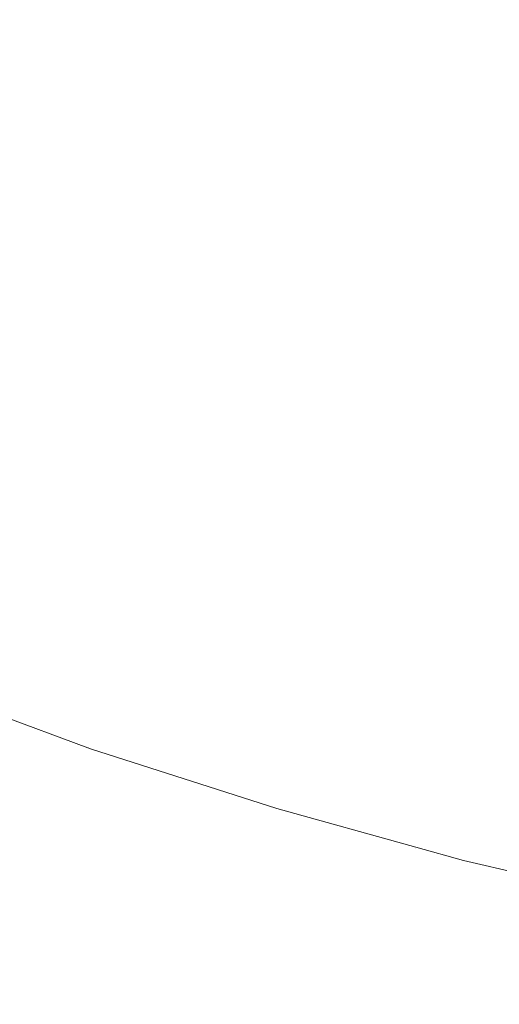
# Model space of a CAD drawing. Header units: centimetres. Extents: x -21.6 to 22.7, y 4.2 to 6.
# Tile 101 of 256: x -6.5907 to -6.5762, y 4.5002 to 4.53. Entities that reach past the tile are written whole.
import ezdxf

# ---------------------------------------------------------------- set-up
doc = ezdxf.new("R2010")
doc.units = ezdxf.units.CM
doc.header["$LTSCALE"] = 2.54
doc.layers.add('Lucido design-1', color=7, linetype='Continuous')

# ---------------------------------------------------------------- blocks, each defined once
blk = doc.blocks.new('Gruppo-3-1')
at = {"color": 7, "linetype": 'Continuous', "lineweight": 9}
blk.add_3dface([(-21.503423, 5.900212, -2276.22217), (-21.503423, 4.300212, -2276.22217), (22.630348, 4.300212, -2276.22217), (22.630348, 5.900212, -2276.22217)], dxfattribs=at)
for points, invisible_edges in [([(-6.592562, 4.531262, -2276.661164), (-6.592118, 4.532771, -2276.65914), (-6.587861, 4.531044, -2276.65914), (-6.588266, 4.52952, -2276.661164)], 15), ([(-6.583162, 4.531056, -2276.657156), (-6.583541, 4.529466, -2276.65914), (-6.587861, 4.531044, -2276.65914), (-6.587441, 4.532619, -2276.657156)], 15), ([(-6.583162, 4.531056, -2276.657156), (-6.582771, 4.532696, -2276.655213), (-6.578477, 4.5313, -2276.655213), (-6.578826, 4.529646, -2276.657156)], 15), ([(-6.588266, 4.52952, -2276.661164), (-6.588658, 4.528048, -2276.663225), (-6.592991, 4.529806, -2276.663225), (-6.592562, 4.531262, -2276.661164)], 15), ([(-6.578826, 4.529646, -2276.657156), (-6.578477, 4.5313, -2276.655213), (-6.574133, 4.530058, -2276.655213), (-6.57444, 4.528391, -2276.657156)], 15), ([(-6.588266, 4.52952, -2276.661164), (-6.587861, 4.531044, -2276.65914), (-6.583541, 4.529466, -2276.65914), (-6.583908, 4.527928, -2276.661164)], 15), ([(-6.578826, 4.529646, -2276.657156), (-6.579165, 4.528042, -2276.65914), (-6.583541, 4.529466, -2276.65914), (-6.583162, 4.531056, -2276.657156)], 15), ([(-6.593404, 4.528403, -2276.665321), (-6.592991, 4.529806, -2276.663225), (-6.588658, 4.528048, -2276.663225), (-6.589035, 4.526631, -2276.665321)], 15), ([(-6.57444, 4.528391, -2276.657156), (-6.574737, 4.526777, -2276.65914), (-6.579165, 4.528042, -2276.65914), (-6.578826, 4.529646, -2276.657156)], 15), ([(-6.583908, 4.527928, -2276.661164), (-6.584262, 4.526443, -2276.663225), (-6.588658, 4.528048, -2276.663225), (-6.588266, 4.52952, -2276.661164)], 15), ([(-6.583908, 4.527928, -2276.661164), (-6.583541, 4.529466, -2276.65914), (-6.579165, 4.528042, -2276.65914), (-6.579492, 4.526491, -2276.661164)], 15), ([(-6.589035, 4.526631, -2276.665321), (-6.589398, 4.525268, -2276.667449), (-6.593801, 4.527054, -2276.667449), (-6.593404, 4.528403, -2276.665321)], 15), ([(-6.589035, 4.526631, -2276.665321), (-6.588658, 4.528048, -2276.663225), (-6.584262, 4.526443, -2276.663225), (-6.584603, 4.525012, -2276.665321)], 15), ([(-6.579492, 4.526491, -2276.661164), (-6.579808, 4.524994, -2276.663225), (-6.584262, 4.526443, -2276.663225), (-6.583908, 4.527928, -2276.661164)], 15), ([(-6.579492, 4.526491, -2276.661164), (-6.579165, 4.528042, -2276.65914), (-6.574737, 4.526777, -2276.65914), (-6.575025, 4.525214, -2276.661164)], 15), ([(-6.594181, 4.525761, -2276.669608), (-6.593801, 4.527054, -2276.667449), (-6.589398, 4.525268, -2276.667449), (-6.589746, 4.523962, -2276.669608)], 15), ([(-6.584603, 4.525012, -2276.665321), (-6.584931, 4.523637, -2276.667449), (-6.589398, 4.525268, -2276.667449), (-6.589035, 4.526631, -2276.665321)], 15), ([(-6.584603, 4.525012, -2276.665321), (-6.584262, 4.526443, -2276.663225), (-6.579808, 4.524994, -2276.663225), (-6.580113, 4.523551, -2276.665321)], 15), ([(-6.575025, 4.525214, -2276.661164), (-6.575302, 4.523706, -2276.663225), (-6.579808, 4.524994, -2276.663225), (-6.579492, 4.526491, -2276.661164)], 15), ([(-6.589746, 4.523962, -2276.669608), (-6.590079, 4.522712, -2276.671794), (-6.594546, 4.524524, -2276.671794), (-6.594181, 4.525761, -2276.669608)], 15), ([(-6.589746, 4.523962, -2276.669608), (-6.589398, 4.525268, -2276.667449), (-6.584931, 4.523637, -2276.667449), (-6.585246, 4.522318, -2276.669608)], 15), ([(-6.580113, 4.523551, -2276.665321), (-6.580406, 4.522165, -2276.667449), (-6.584931, 4.523637, -2276.667449), (-6.584603, 4.525012, -2276.665321)], 15), ([(-6.580113, 4.523551, -2276.665321), (-6.579808, 4.524994, -2276.663225), (-6.575302, 4.523706, -2276.663225), (-6.57557, 4.522253, -2276.665321)], 15), ([(-6.594893, 4.523343, -2276.674006), (-6.594546, 4.524524, -2276.671794), (-6.590079, 4.522712, -2276.671794), (-6.590396, 4.521519, -2276.674006)], 15), ([(-6.585246, 4.522318, -2276.669608), (-6.585547, 4.521056, -2276.671794), (-6.590079, 4.522712, -2276.671794), (-6.589746, 4.523962, -2276.669608)], 15), ([(-6.585246, 4.522318, -2276.669608), (-6.584931, 4.523637, -2276.667449), (-6.580406, 4.522165, -2276.667449), (-6.580686, 4.520835, -2276.669608)], 15), ([(-6.590396, 4.521519, -2276.674006), (-6.590699, 4.520384, -2276.676241), (-6.595224, 4.52222, -2276.676241), (-6.594893, 4.523343, -2276.674006)], 15), ([(-6.57557, 4.522253, -2276.665321), (-6.575827, 4.520856, -2276.667449), (-6.580406, 4.522165, -2276.667449), (-6.580113, 4.523551, -2276.665321)], 15), ([(-6.590396, 4.521519, -2276.674006), (-6.590079, 4.522712, -2276.671794), (-6.585547, 4.521056, -2276.671794), (-6.585834, 4.519852, -2276.674006)], 15), ([(-6.595538, 4.521154, -2276.678496), (-6.595224, 4.52222, -2276.676241), (-6.590699, 4.520384, -2276.676241), (-6.590985, 4.519308, -2276.678496)], 15), ([(-6.580686, 4.520835, -2276.669608), (-6.580955, 4.519563, -2276.671794), (-6.585547, 4.521056, -2276.671794), (-6.585246, 4.522318, -2276.669608)], 15), ([(-6.580686, 4.520835, -2276.669608), (-6.580406, 4.522165, -2276.667449), (-6.575827, 4.520856, -2276.667449), (-6.576073, 4.519516, -2276.669608)], 15), ([(-6.585834, 4.519852, -2276.674006), (-6.586107, 4.518707, -2276.676241), (-6.590699, 4.520384, -2276.676241), (-6.590396, 4.521519, -2276.674006)], 15), ([(-6.585834, 4.519852, -2276.674006), (-6.585547, 4.521056, -2276.671794), (-6.580955, 4.519563, -2276.671794), (-6.581211, 4.518349, -2276.674006)], 15), ([(-6.576073, 4.519516, -2276.669608), (-6.576309, 4.518234, -2276.671794), (-6.580955, 4.519563, -2276.671794), (-6.580686, 4.520835, -2276.669608)], 15), ([(-6.590985, 4.519308, -2276.678496), (-6.590699, 4.520384, -2276.676241), (-6.586107, 4.518707, -2276.676241), (-6.586366, 4.517621, -2276.678496)], 15), ([(-6.581211, 4.518349, -2276.674006), (-6.581455, 4.517194, -2276.676241), (-6.586107, 4.518707, -2276.676241), (-6.585834, 4.519852, -2276.674006)], 15), ([(-6.581211, 4.518349, -2276.674006), (-6.580955, 4.519563, -2276.671794), (-6.576309, 4.518234, -2276.671794), (-6.576534, 4.517012, -2276.674006)], 15), ([(-6.571413, 4.518365, -2276.669608), (-6.571616, 4.517075, -2276.671794), (-6.576309, 4.518234, -2276.671794), (-6.576073, 4.519516, -2276.669608)], 15), ([(-6.586366, 4.517621, -2276.678496), (-6.586611, 4.516593, -2276.680769), (-6.591256, 4.51829, -2276.680769), (-6.590985, 4.519308, -2276.678496)], 15), ([(-6.586366, 4.517621, -2276.678496), (-6.586107, 4.518707, -2276.676241), (-6.581455, 4.517194, -2276.676241), (-6.581686, 4.516098, -2276.678496)], 15), ([(-6.591511, 4.517331, -2276.683058), (-6.591256, 4.51829, -2276.680769), (-6.586611, 4.516593, -2276.680769), (-6.586842, 4.515626, -2276.683058)], 15), ([(-6.576534, 4.517012, -2276.674006), (-6.576748, 4.515848, -2276.676241), (-6.581455, 4.517194, -2276.676241), (-6.581211, 4.518349, -2276.674006)], 15), ([(-6.576534, 4.517012, -2276.674006), (-6.576309, 4.518234, -2276.671794), (-6.571616, 4.517075, -2276.671794), (-6.571809, 4.515845, -2276.674006)], 15), ([(-6.581686, 4.516098, -2276.678496), (-6.581905, 4.515062, -2276.680769), (-6.586611, 4.516593, -2276.680769), (-6.586366, 4.517621, -2276.678496)], 15), ([(-6.586842, 4.515626, -2276.683058), (-6.587058, 4.514718, -2276.68536), (-6.591751, 4.516431, -2276.68536), (-6.591511, 4.517331, -2276.683058)], 15), ([(-6.581686, 4.516098, -2276.678496), (-6.581455, 4.517194, -2276.676241), (-6.576748, 4.515848, -2276.676241), (-6.576951, 4.514744, -2276.678496)], 15), ([(-6.571809, 4.515845, -2276.674006), (-6.571993, 4.514674, -2276.676241), (-6.576748, 4.515848, -2276.676241), (-6.576534, 4.517012, -2276.674006)], 15), ([(-6.586842, 4.515626, -2276.683058), (-6.586611, 4.516593, -2276.680769), (-6.581905, 4.515062, -2276.680769), (-6.582111, 4.514087, -2276.683058)], 15), ([(-6.591975, 4.515591, -2276.687674), (-6.591751, 4.516431, -2276.68536), (-6.587058, 4.514718, -2276.68536), (-6.587261, 4.513869, -2276.687674)], 15), ([(-6.576951, 4.514744, -2276.678496), (-6.577143, 4.513701, -2276.680769), (-6.581905, 4.515062, -2276.680769), (-6.581686, 4.516098, -2276.678496)], 15), ([(-6.587261, 4.513869, -2276.687674), (-6.587449, 4.51308, -2276.689995), (-6.592183, 4.514809, -2276.689995), (-6.591975, 4.515591, -2276.687674)], 15), ([(-6.582111, 4.514087, -2276.683058), (-6.582304, 4.513171, -2276.68536), (-6.587058, 4.514718, -2276.68536), (-6.586842, 4.515626, -2276.683058)], 15), ([(-6.576951, 4.514744, -2276.678496), (-6.576748, 4.515848, -2276.676241), (-6.571993, 4.514674, -2276.676241), (-6.572168, 4.513563, -2276.678496)], 15), ([(-6.582111, 4.514087, -2276.683058), (-6.581905, 4.515062, -2276.680769), (-6.577143, 4.513701, -2276.680769), (-6.577324, 4.512718, -2276.683058)], 15), ([(-6.592375, 4.514086, -2276.692323), (-6.592183, 4.514809, -2276.689995), (-6.587449, 4.51308, -2276.689995), (-6.587623, 4.51235, -2276.692323)], 15), ([(-6.587261, 4.513869, -2276.687674), (-6.587058, 4.514718, -2276.68536), (-6.582304, 4.513171, -2276.68536), (-6.582485, 4.512315, -2276.687674)], 15), ([(-6.572168, 4.513563, -2276.678496), (-6.572333, 4.512513, -2276.680769), (-6.577143, 4.513701, -2276.680769), (-6.576951, 4.514744, -2276.678496)], 15), ([(-6.587623, 4.51235, -2276.692323), (-6.587783, 4.511679, -2276.694654), (-6.592552, 4.513421, -2276.694654), (-6.592375, 4.514086, -2276.692323)], 15), ([(-6.577324, 4.512718, -2276.683058), (-6.577494, 4.511796, -2276.68536), (-6.582304, 4.513171, -2276.68536), (-6.582111, 4.514087, -2276.683058)], 15), ([(-6.582485, 4.512315, -2276.687674), (-6.582653, 4.51152, -2276.689995), (-6.587449, 4.51308, -2276.689995), (-6.587261, 4.513869, -2276.687674)], 15), ([(-6.577324, 4.512718, -2276.683058), (-6.577143, 4.513701, -2276.680769), (-6.572333, 4.512513, -2276.680769), (-6.572488, 4.511524, -2276.683058)], 15), ([(-6.592714, 4.512814, -2276.696987), (-6.592552, 4.513421, -2276.694654), (-6.587783, 4.511679, -2276.694654), (-6.587929, 4.511067, -2276.696987)], 15), ([(-6.587623, 4.51235, -2276.692323), (-6.587449, 4.51308, -2276.689995), (-6.582653, 4.51152, -2276.689995), (-6.582808, 4.510784, -2276.692323)], 15), ([(-6.582485, 4.512315, -2276.687674), (-6.582304, 4.513171, -2276.68536), (-6.577494, 4.511796, -2276.68536), (-6.577652, 4.510934, -2276.687674)], 15), ([(-6.587929, 4.511067, -2276.696987), (-6.588061, 4.510512, -2276.699319), (-6.59286, 4.512265, -2276.699319), (-6.592714, 4.512814, -2276.696987)], 15), ([(-6.572488, 4.511524, -2276.683058), (-6.572634, 4.510596, -2276.68536), (-6.577494, 4.511796, -2276.68536), (-6.577324, 4.512718, -2276.683058)], 15), ([(-6.582808, 4.510784, -2276.692323), (-6.582951, 4.510107, -2276.694654), (-6.587783, 4.511679, -2276.694654), (-6.587623, 4.51235, -2276.692323)], 15), ([(-6.577652, 4.510934, -2276.687674), (-6.5778, 4.510132, -2276.689995), (-6.582653, 4.51152, -2276.689995), (-6.582485, 4.512315, -2276.687674)], 15), ([(-6.592992, 4.511772, -2276.701649), (-6.59286, 4.512265, -2276.699319), (-6.588061, 4.510512, -2276.699319), (-6.58818, 4.510014, -2276.701649)], 15), ([(-6.58818, 4.510014, -2276.701649), (-6.588285, 4.509573, -2276.703974), (-6.593108, 4.511335, -2276.703974), (-6.592992, 4.511772, -2276.701649)], 15), ([(-6.577652, 4.510934, -2276.687674), (-6.577494, 4.511796, -2276.68536), (-6.572634, 4.510596, -2276.68536), (-6.572771, 4.509728, -2276.687674)], 15), ([(-6.587929, 4.511067, -2276.696987), (-6.587783, 4.511679, -2276.694654), (-6.582951, 4.510107, -2276.694654), (-6.583081, 4.509489, -2276.696987)], 15), ([(-6.582808, 4.510784, -2276.692323), (-6.582653, 4.51152, -2276.689995), (-6.5778, 4.510132, -2276.689995), (-6.577936, 4.509391, -2276.692323)], 15), ([(-6.593209, 4.510953, -2276.706291), (-6.593108, 4.511335, -2276.703974), (-6.588285, 4.509573, -2276.703974), (-6.588377, 4.509188, -2276.706291)], 15), ([(-6.588377, 4.509188, -2276.706291), (-6.588456, 4.508858, -2276.7086), (-6.593297, 4.510626, -2276.7086), (-6.593209, 4.510953, -2276.706291)], 15), ([(-6.583081, 4.509489, -2276.696987), (-6.583199, 4.50893, -2276.699319), (-6.588061, 4.510512, -2276.699319), (-6.587929, 4.511067, -2276.696987)], 15), ([(-6.572771, 4.509728, -2276.687674), (-6.572897, 4.508922, -2276.689995), (-6.5778, 4.510132, -2276.689995), (-6.577652, 4.510934, -2276.687674)], 15), ([(-6.59337, 4.510352, -2276.710899), (-6.593297, 4.510626, -2276.7086), (-6.588456, 4.508858, -2276.7086), (-6.588522, 4.508581, -2276.710899)], 15), ([(-6.577936, 4.509391, -2276.692323), (-6.578062, 4.508709, -2276.694654), (-6.582951, 4.510107, -2276.694654), (-6.582808, 4.510784, -2276.692323)], 15), ([(-6.588522, 4.508581, -2276.710899), (-6.588575, 4.508358, -2276.713185), (-6.593429, 4.51013, -2276.713185), (-6.59337, 4.510352, -2276.710899)], 15), ([(-6.58818, 4.510014, -2276.701649), (-6.588061, 4.510512, -2276.699319), (-6.583199, 4.50893, -2276.699319), (-6.583305, 4.508429, -2276.701649)], 15), ([(-6.593534, 4.509733, -2276.923745), (-6.594203, 4.510006, -2276.92217), (-6.588667, 4.50797, -2276.92217), (-6.588671, 4.507957, -2276.923745)], 13), ([(-6.588667, 4.50797, -2276.92217), (-6.594203, 4.510006, -2276.92217), (-6.594203, 4.510006, -2276.72217), (-6.588667, 4.50797, -2276.72217)], 10), ([(-6.588662, 4.507992, -2276.71995), (-6.588667, 4.50797, -2276.72217), (-6.594203, 4.510006, -2276.72217), (-6.593525, 4.509768, -2276.71995)], 13), ([(-6.588616, 4.508186, -2276.715456), (-6.588645, 4.508064, -2276.717712), (-6.593506, 4.50984, -2276.717712), (-6.593474, 4.50996, -2276.715456)], 15), ([(-6.593474, 4.50996, -2276.715456), (-6.593429, 4.51013, -2276.713185), (-6.588575, 4.508358, -2276.713185), (-6.588616, 4.508186, -2276.715456)], 15), ([(-6.583305, 4.508429, -2276.701649), (-6.583399, 4.507984, -2276.703974), (-6.588285, 4.509573, -2276.703974), (-6.58818, 4.510014, -2276.701649)], 15), ([(-6.583081, 4.509489, -2276.696987), (-6.582951, 4.510107, -2276.694654), (-6.578062, 4.508709, -2276.694654), (-6.578176, 4.508087, -2276.696987)], 15), ([(-6.577936, 4.509391, -2276.692323), (-6.5778, 4.510132, -2276.689995), (-6.572897, 4.508922, -2276.689995), (-6.573015, 4.508176, -2276.692323)], 15), ([(-6.588694, 4.507858, -2276.926967), (-6.588715, 4.507769, -2276.928615), (-6.593584, 4.509547, -2276.928615), (-6.59356, 4.509635, -2276.926967)], 15), ([(-6.59356, 4.509635, -2276.926967), (-6.593544, 4.509697, -2276.925344), (-6.588679, 4.50792, -2276.925344), (-6.588694, 4.507858, -2276.926967)], 15), ([(-6.588671, 4.507957, -2276.923745), (-6.588679, 4.50792, -2276.925344), (-6.593544, 4.509697, -2276.925344), (-6.593534, 4.509733, -2276.923745)], 15), ([(-6.593525, 4.509768, -2276.71995), (-6.593506, 4.50984, -2276.717712), (-6.588645, 4.508064, -2276.717712), (-6.588662, 4.507992, -2276.71995)], 15), ([(-6.588743, 4.507652, -2276.930287), (-6.588778, 4.507505, -2276.931982), (-6.593653, 4.509285, -2276.931982), (-6.593615, 4.509431, -2276.930287)], 15), ([(-6.593615, 4.509431, -2276.930287), (-6.593584, 4.509547, -2276.928615), (-6.588715, 4.507769, -2276.928615), (-6.588743, 4.507652, -2276.930287)], 15), ([(-6.588377, 4.509188, -2276.706291), (-6.588285, 4.509573, -2276.703974), (-6.583399, 4.507984, -2276.703974), (-6.583481, 4.507595, -2276.706291)], 15), ([(-6.578176, 4.508087, -2276.696987), (-6.57828, 4.507524, -2276.699319), (-6.583199, 4.50893, -2276.699319), (-6.583081, 4.509489, -2276.696987)], 15), ([(-6.573015, 4.508176, -2276.692323), (-6.573123, 4.50749, -2276.694654), (-6.578062, 4.508709, -2276.694654), (-6.577936, 4.509391, -2276.692323)], 15), ([(-6.588821, 4.507328, -2276.933702), (-6.588871, 4.507118, -2276.935444), (-6.593755, 4.508902, -2276.935444), (-6.5937, 4.50911, -2276.933702)], 15), ([(-6.5937, 4.50911, -2276.933702), (-6.593653, 4.509285, -2276.931982), (-6.588778, 4.507505, -2276.931982), (-6.588821, 4.507328, -2276.933702)], 15), ([(-6.583481, 4.507595, -2276.706291), (-6.583551, 4.507262, -2276.7086), (-6.588456, 4.508858, -2276.7086), (-6.588377, 4.509188, -2276.706291)], 15), ([(-6.593819, 4.508662, -2276.93721), (-6.593755, 4.508902, -2276.935444), (-6.588871, 4.507118, -2276.935444), (-6.588929, 4.506875, -2276.93721)], 15), ([(-6.588522, 4.508581, -2276.710899), (-6.588456, 4.508858, -2276.7086), (-6.583551, 4.507262, -2276.7086), (-6.58361, 4.506983, -2276.710899)], 15), ([(-6.583305, 4.508429, -2276.701649), (-6.583199, 4.50893, -2276.699319), (-6.57828, 4.507524, -2276.699319), (-6.578373, 4.507018, -2276.701649)], 15), ([(-6.588929, 4.506875, -2276.93721), (-6.588995, 4.506598, -2276.938998), (-6.593893, 4.508387, -2276.938998), (-6.593819, 4.508662, -2276.93721)], 15), ([(-6.58361, 4.506983, -2276.710899), (-6.583658, 4.506758, -2276.713185), (-6.588575, 4.508358, -2276.713185), (-6.588522, 4.508581, -2276.710899)], 15), ([(-6.578373, 4.507018, -2276.701649), (-6.578455, 4.506571, -2276.703974), (-6.583399, 4.507984, -2276.703974), (-6.583305, 4.508429, -2276.701649)], 15), ([(-6.578176, 4.508087, -2276.696987), (-6.578062, 4.508709, -2276.694654), (-6.573123, 4.50749, -2276.694654), (-6.573221, 4.506864, -2276.696987)], 15), ([(-6.593975, 4.508076, -2276.940809), (-6.593893, 4.508387, -2276.938998), (-6.588995, 4.506598, -2276.938998), (-6.58907, 4.506284, -2276.940809)], 15), ([(-6.583694, 4.506585, -2276.715456), (-6.58372, 4.506462, -2276.717712), (-6.588645, 4.508064, -2276.717712), (-6.588616, 4.508186, -2276.715456)], 15), ([(-6.588616, 4.508186, -2276.715456), (-6.588575, 4.508358, -2276.713185), (-6.583658, 4.506758, -2276.713185), (-6.583694, 4.506585, -2276.715456)], 15), ([(-6.58907, 4.506284, -2276.940809), (-6.589153, 4.505933, -2276.942641), (-6.594068, 4.507728, -2276.942641), (-6.593975, 4.508076, -2276.940809)], 15), ([(-6.583764, 4.506254, -2276.926967), (-6.583783, 4.506164, -2276.928615), (-6.588715, 4.507769, -2276.928615), (-6.588694, 4.507858, -2276.926967)], 15), ([(-6.588694, 4.507858, -2276.926967), (-6.588679, 4.50792, -2276.925344), (-6.583751, 4.506317, -2276.925344), (-6.583764, 4.506254, -2276.926967)], 15), ([(-6.583743, 4.506354, -2276.923745), (-6.583751, 4.506317, -2276.925344), (-6.588679, 4.50792, -2276.925344), (-6.588671, 4.507957, -2276.923745)], 15), ([(-6.588671, 4.507957, -2276.923745), (-6.588667, 4.50797, -2276.92217), (-6.588591, 4.507942, -2276.92217)], 9), ([(-6.588591, 4.507942, -2276.92217), (-6.582958, 4.506129, -2276.92217), (-6.583743, 4.506354, -2276.923745), (-6.588671, 4.507957, -2276.923745)], 14), ([(-6.588591, 4.507942, -2276.72217), (-6.588667, 4.50797, -2276.72217), (-6.588662, 4.507992, -2276.71995)], 10), ([(-6.588667, 4.50797, -2276.72217), (-6.588591, 4.507942, -2276.72217), (-6.588591, 4.507942, -2276.92217), (-6.588667, 4.50797, -2276.92217)], 10), ([(-6.588662, 4.507992, -2276.71995), (-6.588645, 4.508064, -2276.717712), (-6.58372, 4.506462, -2276.717712), (-6.583735, 4.50639, -2276.71995)], 15), ([(-6.588662, 4.507992, -2276.71995), (-6.583735, 4.50639, -2276.71995), (-6.582958, 4.506129, -2276.72217), (-6.588591, 4.507942, -2276.72217)], 11), ([(-6.588591, 4.507942, -2276.92217), (-6.588591, 4.507942, -2276.72217), (-6.582958, 4.506129, -2276.72217), (-6.582958, 4.506129, -2276.92217)], 5), ([(-6.583481, 4.507595, -2276.706291), (-6.583399, 4.507984, -2276.703974), (-6.578455, 4.506571, -2276.703974), (-6.578527, 4.506179, -2276.706291)], 15), ([(-6.573221, 4.506864, -2276.696987), (-6.57331, 4.506297, -2276.699319), (-6.57828, 4.507524, -2276.699319), (-6.578176, 4.508087, -2276.696987)], 15), ([(-6.594171, 4.507342, -2276.944493), (-6.594068, 4.507728, -2276.942641), (-6.589153, 4.505933, -2276.942641), (-6.589246, 4.505543, -2276.944493)], 15), ([(-6.583808, 4.506046, -2276.930287), (-6.583839, 4.505898, -2276.931982), (-6.588778, 4.507505, -2276.931982), (-6.588743, 4.507652, -2276.930287)], 15), ([(-6.588743, 4.507652, -2276.930287), (-6.588715, 4.507769, -2276.928615), (-6.583783, 4.506164, -2276.928615), (-6.583808, 4.506046, -2276.930287)], 15), ([(-6.578527, 4.506179, -2276.706291), (-6.578589, 4.505844, -2276.7086), (-6.583551, 4.507262, -2276.7086), (-6.583481, 4.507595, -2276.706291)], 15), ([(-6.589246, 4.505543, -2276.944493), (-6.589349, 4.505113, -2276.946366), (-6.594284, 4.506915, -2276.946366), (-6.594171, 4.507342, -2276.944493)], 15), ([(-6.583877, 4.505719, -2276.933702), (-6.583922, 4.505508, -2276.935444), (-6.588871, 4.507118, -2276.935444), (-6.588821, 4.507328, -2276.933702)], 15), ([(-6.588821, 4.507328, -2276.933702), (-6.588778, 4.507505, -2276.931982), (-6.583839, 4.505898, -2276.931982), (-6.583877, 4.505719, -2276.933702)], 15), ([(-6.58361, 4.506983, -2276.710899), (-6.583551, 4.507262, -2276.7086), (-6.578589, 4.505844, -2276.7086), (-6.578641, 4.505563, -2276.710899)], 15), ([(-6.578373, 4.507018, -2276.701649), (-6.57828, 4.507524, -2276.699319), (-6.57331, 4.506297, -2276.699319), (-6.57339, 4.505788, -2276.701649)], 15), ([(-6.588929, 4.506875, -2276.93721), (-6.588871, 4.507118, -2276.935444), (-6.583922, 4.505508, -2276.935444), (-6.583973, 4.505263, -2276.93721)], 15), ([(-6.578641, 4.505563, -2276.710899), (-6.578683, 4.505336, -2276.713185), (-6.583658, 4.506758, -2276.713185), (-6.58361, 4.506983, -2276.710899)], 15), ([(-6.57339, 4.505788, -2276.701649), (-6.573461, 4.505337, -2276.703974), (-6.578455, 4.506571, -2276.703974), (-6.578373, 4.507018, -2276.701649)], 15), ([(-6.594409, 4.506447, -2276.948259), (-6.594284, 4.506915, -2276.946366), (-6.589349, 4.505113, -2276.946366), (-6.589462, 4.50464, -2276.948259)], 15), ([(-6.583973, 4.505263, -2276.93721), (-6.584032, 4.504984, -2276.938998), (-6.588995, 4.506598, -2276.938998), (-6.588929, 4.506875, -2276.93721)], 15), ([(-6.583694, 4.506585, -2276.715456), (-6.583658, 4.506758, -2276.713185), (-6.578683, 4.505336, -2276.713185), (-6.578715, 4.505161, -2276.715456)], 15), ([(-6.589462, 4.50464, -2276.948259), (-6.589585, 4.504124, -2276.95017), (-6.594545, 4.505936, -2276.95017), (-6.594409, 4.506447, -2276.948259)], 15), ([(-6.58907, 4.506284, -2276.940809), (-6.588995, 4.506598, -2276.938998), (-6.584032, 4.504984, -2276.938998), (-6.584099, 4.504667, -2276.940809)], 15), ([(-6.578758, 4.504928, -2276.923745), (-6.578764, 4.504891, -2276.925344), (-6.583751, 4.506317, -2276.925344), (-6.583743, 4.506354, -2276.923745)], 15), ([(-6.578758, 4.504928, -2276.923745), (-6.583743, 4.506354, -2276.923745), (-6.582958, 4.506129, -2276.92217)], 11), ([(-6.583735, 4.50639, -2276.71995), (-6.58372, 4.506462, -2276.717712), (-6.578737, 4.505038, -2276.717712), (-6.578751, 4.504965, -2276.71995)], 15), ([(-6.582958, 4.506129, -2276.72217), (-6.583735, 4.50639, -2276.71995), (-6.578751, 4.504965, -2276.71995)], 11), ([(-6.578715, 4.505161, -2276.715456), (-6.578737, 4.505038, -2276.717712), (-6.58372, 4.506462, -2276.717712), (-6.583694, 4.506585, -2276.715456)], 15), ([(-6.578527, 4.506179, -2276.706291), (-6.578455, 4.506571, -2276.703974), (-6.573461, 4.505337, -2276.703974), (-6.573523, 4.504944, -2276.706291)], 15), ([(-6.584099, 4.504667, -2276.940809), (-6.584174, 4.504313, -2276.942641), (-6.589153, 4.505933, -2276.942641), (-6.58907, 4.506284, -2276.940809)], 15), ([(-6.578815, 4.504618, -2276.930287), (-6.578842, 4.504469, -2276.931982), (-6.583839, 4.505898, -2276.931982), (-6.583808, 4.506046, -2276.930287)], 15), ([(-6.583808, 4.506046, -2276.930287), (-6.583783, 4.506164, -2276.928615), (-6.578793, 4.504738, -2276.928615), (-6.578815, 4.504618, -2276.930287)], 15), ([(-6.578776, 4.504828, -2276.926967), (-6.578793, 4.504738, -2276.928615), (-6.583783, 4.506164, -2276.928615), (-6.583764, 4.506254, -2276.926967)], 15), ([(-6.583764, 4.506254, -2276.926967), (-6.583751, 4.506317, -2276.925344), (-6.578764, 4.504891, -2276.925344), (-6.578776, 4.504828, -2276.926967)], 15), ([(-6.582958, 4.506129, -2276.92217), (-6.578749, 4.504963, -2276.92217), (-6.578758, 4.504928, -2276.923745)], 10), ([(-6.578749, 4.504963, -2276.92217), (-6.582958, 4.506129, -2276.92217), (-6.582958, 4.506129, -2276.72217), (-6.578749, 4.504963, -2276.72217)], 10), ([(-6.578751, 4.504965, -2276.71995), (-6.578749, 4.504963, -2276.72217), (-6.582958, 4.506129, -2276.72217)], 9), ([(-6.573523, 4.504944, -2276.706291), (-6.573576, 4.504606, -2276.7086), (-6.578589, 4.505844, -2276.7086), (-6.578527, 4.506179, -2276.706291)], 15), ([(-6.594693, 4.50538, -2276.952099), (-6.594545, 4.505936, -2276.95017), (-6.589585, 4.504124, -2276.95017), (-6.589719, 4.503563, -2276.952099)], 15), ([(-6.589246, 4.505543, -2276.944493), (-6.589153, 4.505933, -2276.942641), (-6.584174, 4.504313, -2276.942641), (-6.584257, 4.50392, -2276.944493)], 15), ([(-6.583877, 4.505719, -2276.933702), (-6.583839, 4.505898, -2276.931982), (-6.578842, 4.504469, -2276.931982), (-6.578875, 4.504289, -2276.933702)], 15), ([(-6.578641, 4.505563, -2276.710899), (-6.578589, 4.505844, -2276.7086), (-6.573576, 4.504606, -2276.7086), (-6.57362, 4.504323, -2276.710899)], 15), ([(-6.584257, 4.50392, -2276.944493), (-6.584348, 4.503486, -2276.946366), (-6.589349, 4.505113, -2276.946366), (-6.589246, 4.505543, -2276.944493)], 15), ([(-6.583973, 4.505263, -2276.93721), (-6.583922, 4.505508, -2276.935444), (-6.578914, 4.504077, -2276.935444), (-6.57896, 4.50383, -2276.93721)], 15), ([(-6.578875, 4.504289, -2276.933702), (-6.578914, 4.504077, -2276.935444), (-6.583922, 4.505508, -2276.935444), (-6.583877, 4.505719, -2276.933702)], 15), ([(-6.57362, 4.504323, -2276.710899), (-6.573656, 4.504094, -2276.713185), (-6.578683, 4.505336, -2276.713185), (-6.578641, 4.505563, -2276.710899)], 15), ([(-6.589719, 4.503563, -2276.952099), (-6.589863, 4.502955, -2276.954044), (-6.594854, 4.504778, -2276.954044), (-6.594693, 4.50538, -2276.952099)], 15), ([(-6.57896, 4.50383, -2276.93721), (-6.579012, 4.503548, -2276.938998), (-6.584032, 4.504984, -2276.938998), (-6.583973, 4.505263, -2276.93721)], 15), ([(-6.573684, 4.503919, -2276.715456), (-6.573704, 4.503795, -2276.717712), (-6.578737, 4.505038, -2276.717712), (-6.578715, 4.505161, -2276.715456)], 15), ([(-6.578715, 4.505161, -2276.715456), (-6.578683, 4.505336, -2276.713185), (-6.573656, 4.504094, -2276.713185), (-6.573684, 4.503919, -2276.715456)], 15), ([(-6.589462, 4.50464, -2276.948259), (-6.589349, 4.505113, -2276.946366), (-6.584348, 4.503486, -2276.946366), (-6.584449, 4.503009, -2276.948259)], 15), ([(-6.584099, 4.504667, -2276.940809), (-6.584032, 4.504984, -2276.938998), (-6.579012, 4.503548, -2276.938998), (-6.57907, 4.50323, -2276.940809)], 15), ([(-6.578776, 4.504828, -2276.926967), (-6.578764, 4.504891, -2276.925344), (-6.573727, 4.503648, -2276.925344), (-6.573737, 4.503584, -2276.926967)], 15), ([(-6.573721, 4.503685, -2276.923745), (-6.573727, 4.503648, -2276.925344), (-6.578764, 4.504891, -2276.925344), (-6.578758, 4.504928, -2276.923745)], 15), ([(-6.578758, 4.504928, -2276.923745), (-6.578749, 4.504963, -2276.92217), (-6.577308, 4.504563, -2276.92217)], 9), ([(-6.573721, 4.503685, -2276.923745), (-6.578758, 4.504928, -2276.923745), (-6.577308, 4.504563, -2276.92217)], 11), ([(-6.578751, 4.504965, -2276.71995), (-6.578737, 4.505038, -2276.717712), (-6.573704, 4.503795, -2276.717712), (-6.573715, 4.503721, -2276.71995)], 15), ([(-6.577308, 4.504563, -2276.72217), (-6.578751, 4.504965, -2276.71995), (-6.573715, 4.503721, -2276.71995)], 11), ([(-6.577308, 4.504563, -2276.72217), (-6.578749, 4.504963, -2276.72217), (-6.578751, 4.504965, -2276.71995)], 10), ([(-6.578749, 4.504963, -2276.72217), (-6.577308, 4.504563, -2276.72217), (-6.577308, 4.504563, -2276.92217), (-6.578749, 4.504963, -2276.92217)], 10), ([(-6.595026, 4.504128, -2276.956004), (-6.594854, 4.504778, -2276.954044), (-6.589863, 4.502955, -2276.954044), (-6.59002, 4.5023, -2276.956004)], 15), ([(-6.584449, 4.503009, -2276.948259), (-6.584559, 4.502489, -2276.95017), (-6.589585, 4.504124, -2276.95017), (-6.589462, 4.50464, -2276.948259)], 15), ([(-6.57907, 4.50323, -2276.940809), (-6.579136, 4.502873, -2276.942641), (-6.584174, 4.504313, -2276.942641), (-6.584099, 4.504667, -2276.940809)], 15), ([(-6.57377, 4.503373, -2276.930287), (-6.573793, 4.503223, -2276.931982), (-6.578842, 4.504469, -2276.931982), (-6.578815, 4.504618, -2276.930287)], 15), ([(-6.578815, 4.504618, -2276.930287), (-6.578793, 4.504738, -2276.928615), (-6.573751, 4.503493, -2276.928615), (-6.57377, 4.503373, -2276.930287)], 15), ([(-6.573737, 4.503584, -2276.926967), (-6.573751, 4.503493, -2276.928615), (-6.578793, 4.504738, -2276.928615), (-6.578776, 4.504828, -2276.926967)], 15), ([(-6.577308, 4.504563, -2276.92217), (-6.571642, 4.503241, -2276.92217), (-6.573721, 4.503685, -2276.923745)], 10), ([(-6.577308, 4.504563, -2276.92217), (-6.577308, 4.504563, -2276.72217), (-6.571642, 4.503241, -2276.72217), (-6.571642, 4.503241, -2276.92217)], 5), ([(-6.573715, 4.503721, -2276.71995), (-6.571642, 4.503241, -2276.72217), (-6.577308, 4.504563, -2276.72217)], 9), ([(-6.584257, 4.50392, -2276.944493), (-6.584174, 4.504313, -2276.942641), (-6.579136, 4.502873, -2276.942641), (-6.579209, 4.502477, -2276.944493)], 15), ([(-6.573822, 4.503042, -2276.933702), (-6.573856, 4.502827, -2276.935444), (-6.578914, 4.504077, -2276.935444), (-6.578875, 4.504289, -2276.933702)], 15), ([(-6.578875, 4.504289, -2276.933702), (-6.578842, 4.504469, -2276.931982), (-6.573793, 4.503223, -2276.931982), (-6.573822, 4.503042, -2276.933702)], 15), ([(-6.59002, 4.5023, -2276.956004), (-6.590188, 4.501595, -2276.957979), (-6.595212, 4.50343, -2276.957979), (-6.595026, 4.504128, -2276.956004)], 15), ([(-6.589719, 4.503563, -2276.952099), (-6.589585, 4.504124, -2276.95017), (-6.584559, 4.502489, -2276.95017), (-6.584678, 4.501923, -2276.952099)], 15), ([(-6.57896, 4.50383, -2276.93721), (-6.578914, 4.504077, -2276.935444), (-6.573856, 4.502827, -2276.935444), (-6.573895, 4.502579, -2276.93721)], 15), ([(-6.579209, 4.502477, -2276.944493), (-6.579289, 4.502039, -2276.946366), (-6.584348, 4.503486, -2276.946366), (-6.584257, 4.50392, -2276.944493)], 15), ([(-6.573895, 4.502579, -2276.93721), (-6.573939, 4.502296, -2276.938998), (-6.579012, 4.503548, -2276.938998), (-6.57896, 4.50383, -2276.93721)], 15), ([(-6.595412, 4.50268, -2276.959966), (-6.595212, 4.50343, -2276.957979), (-6.590188, 4.501595, -2276.957979), (-6.590368, 4.500838, -2276.959966)], 15), ([(-6.584678, 4.501923, -2276.952099), (-6.584808, 4.501311, -2276.954044), (-6.589863, 4.502955, -2276.954044), (-6.589719, 4.503563, -2276.952099)], 15), ([(-6.584449, 4.503009, -2276.948259), (-6.584348, 4.503486, -2276.946366), (-6.579289, 4.502039, -2276.946366), (-6.579377, 4.501559, -2276.948259)], 15), ([(-6.57907, 4.50323, -2276.940809), (-6.579012, 4.503548, -2276.938998), (-6.573939, 4.502296, -2276.938998), (-6.57399, 4.501975, -2276.940809)], 15), ([(-6.57399, 4.501975, -2276.940809), (-6.574046, 4.501616, -2276.942641), (-6.579136, 4.502873, -2276.942641), (-6.57907, 4.50323, -2276.940809)], 15), ([(-6.59002, 4.5023, -2276.956004), (-6.589863, 4.502955, -2276.954044), (-6.584808, 4.501311, -2276.954044), (-6.584947, 4.50065, -2276.956004)], 15), ([(-6.579377, 4.501559, -2276.948259), (-6.579474, 4.501035, -2276.95017), (-6.584559, 4.502489, -2276.95017), (-6.584449, 4.503009, -2276.948259)], 15), ([(-6.579209, 4.502477, -2276.944493), (-6.579136, 4.502873, -2276.942641), (-6.574046, 4.501616, -2276.942641), (-6.574109, 4.501217, -2276.944493)], 15), ([(-6.590368, 4.500838, -2276.959966), (-6.590561, 4.50003, -2276.961965), (-6.595625, 4.501879, -2276.961965), (-6.595412, 4.50268, -2276.959966)], 15), ([(-6.584678, 4.501923, -2276.952099), (-6.584559, 4.502489, -2276.95017), (-6.579474, 4.501035, -2276.95017), (-6.579579, 4.500465, -2276.952099)], 15), ([(-6.574109, 4.501217, -2276.944493), (-6.574178, 4.500777, -2276.946366), (-6.579289, 4.502039, -2276.946366), (-6.579209, 4.502477, -2276.944493)], 15), ([(-6.584947, 4.50065, -2276.956004), (-6.585097, 4.499939, -2276.957979), (-6.590188, 4.501595, -2276.957979), (-6.59002, 4.5023, -2276.956004)], 15), ([(-6.595853, 4.501024, -2276.963974), (-6.595625, 4.501879, -2276.961965), (-6.590561, 4.50003, -2276.961965), (-6.590767, 4.499167, -2276.963974)], 15), ([(-6.579579, 4.500465, -2276.952099), (-6.579692, 4.499848, -2276.954044), (-6.584808, 4.501311, -2276.954044), (-6.584678, 4.501923, -2276.952099)], 15), ([(-6.579377, 4.501559, -2276.948259), (-6.579289, 4.502039, -2276.946366), (-6.574178, 4.500777, -2276.946366), (-6.574254, 4.500294, -2276.948259)], 15), ([(-6.590368, 4.500838, -2276.959966), (-6.590188, 4.501595, -2276.957979), (-6.585097, 4.499939, -2276.957979), (-6.585258, 4.499176, -2276.959966)], 15), ([(-6.584947, 4.50065, -2276.956004), (-6.584808, 4.501311, -2276.954044), (-6.579692, 4.499848, -2276.954044), (-6.579815, 4.499182, -2276.956004)], 15), ([(-6.574254, 4.500294, -2276.948259), (-6.574337, 4.499767, -2276.95017), (-6.579474, 4.501035, -2276.95017), (-6.579377, 4.501559, -2276.948259)], 15), ([(-6.579579, 4.500465, -2276.952099), (-6.579474, 4.501035, -2276.95017), (-6.574337, 4.499767, -2276.95017), (-6.574427, 4.499193, -2276.952099)], 15), ([(-6.585258, 4.499176, -2276.959966), (-6.58543, 4.498361, -2276.961965), (-6.590561, 4.50003, -2276.961965), (-6.590368, 4.500838, -2276.959966)], 15), ([(-6.579815, 4.499182, -2276.956004), (-6.579947, 4.498466, -2276.957979), (-6.585097, 4.499939, -2276.957979), (-6.584947, 4.50065, -2276.956004)], 15), ([(-6.574427, 4.499193, -2276.952099), (-6.574525, 4.498572, -2276.954044), (-6.579692, 4.499848, -2276.954044), (-6.579579, 4.500465, -2276.952099)], 15)]:
    blk.add_3dface(points, dxfattribs=dict(at, invisible_edges=invisible_edges))
blk = doc.blocks.new('Gruppo-4-1')
at = {"color": 7}
blk.add_blockref('Gruppo-3-1', (0, 0), dxfattribs=at)

msp = doc.modelspace()

# ---------------------------------------------------------------- block references
at = {"layer": 'Lucido design-1', "color": 7}
msp.add_blockref('Gruppo-4-1', (0, 0), dxfattribs=at)

doc.saveas('drawing.dxf')
